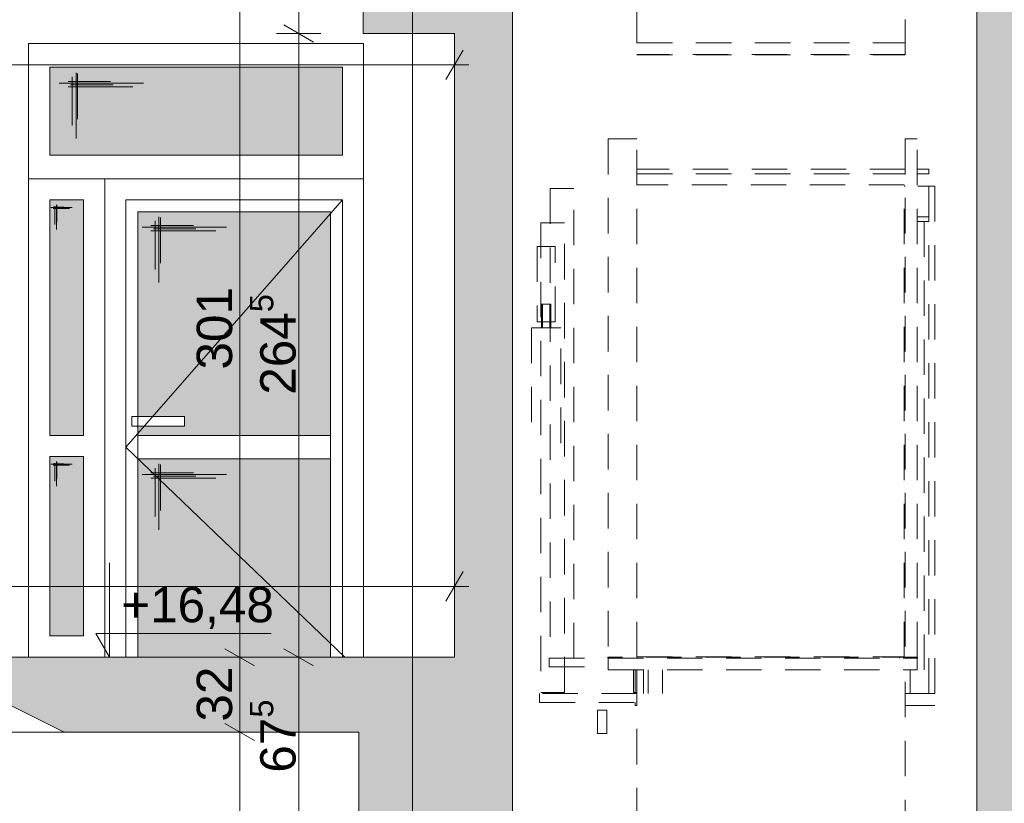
# Paper-space layout 'A-15 INWENTARYZACJA - PRZEKRÓJ' of a CAD drawing. Header units: millimetres. Extents: x 0 to 594, y 0 to 550.
# Tile 19 of 62: x 130 to 171, y 320 to 354. Entities that reach past the tile are written whole.
import ezdxf
from ezdxf.xclip import XClip

# ---------------------------------------------------------------- set-up
doc = ezdxf.new("R2010")
doc.units = ezdxf.units.MM
doc.header["$MEASUREMENT"] = 0
doc.header["$XCLIPFRAME"] = 0
for name, pattern in [('DASHDOTX2', [1000, 500, -250, 0, -250]), ('Przer. długie kreski', [2.5, 1.5, -1]), ('PRZERYWANA', [5.64444, 2.82222, -2.82222]), ('VERDECKT', [381, 254, -127])]:
    doc.linetypes.add(name, pattern=pattern)
for name, color, linetype, lineweight, true_color in [('A_osie_Nr_pióra__16', 7, 'Continuous', 5, 0x0f0f0f), ('A_schody_Nr_pióra__9', 7, 'Continuous', 13, 0xadadad), ('A_stolarka_Nr_pióra__254', 7, 'Continuous', 5, 0xfdfdfd), ('A_stolarka_Nr_pióra__9', 7, 'Continuous', 13, 0xadadad), ('A_winda_Nr_pióra__10', 7, 'Continuous', 13, 0x4b4b4b)]:
    doc.layers.add(name, color=color, linetype=linetype, lineweight=lineweight, true_color=true_color)
doc.layers.add('A_podrys', color=7, linetype='Continuous')
doc.layers.add('A_stolarka', color=7, linetype='Continuous')
for name, color, linetype, lineweight in [('A_schody_Nr_pióra__1', 7, 'Continuous', 20), ('A_strop_Nr_pióra__1', 7, 'Continuous', 20), ('A_wymiary_Nr_pióra__1', 7, 'Continuous', 20), ('A_wymiary_Nr_pióra__2', 8, 'Continuous', 13), ('A_ściany_Nr_pióra__1', 7, 'Continuous', 20)]:
    doc.layers.add(name, color=color, linetype=linetype, lineweight=lineweight)
doc.styles.add('STYL_AUTOMATYCZNY_1', font='arial.ttf')
doc.styles.add('STYL_AUTOMATYCZNY_4', font='arial.ttf')

# ---------------------------------------------------------------- blocks, each defined once
blk = doc.blocks.new('Rysunek_2_2', base_point=(-1563.001, -181.131))
at = {"linetype": 'Continuous', "lineweight": 0, "true_color": 0x000000}
h = blk.add_hatch(color=18, dxfattribs=at)
h.paths.add_polyline_path([(78.971, 521.258), (82.471, 521.258), (82.471, 526.771), (144.471, 526.771), (144.471, 492.058), (128.571, 492.058), (128.571, 487.833), (144.178, 487.833), (144.178, 485.033), (148.171, 485.033), (148.171, 458.833), (128.921, 458.833), (128.921, 459.335), (129.071, 459.335), (129.071, 460.335), (125.881, 460.335), (125.881, 460.838), (126.031, 460.838), (126.031, 461.838), (122.841, 461.838), (122.841, 462.34), (122.991, 462.34), (122.991, 463.34), (119.801, 463.34), (119.801, 463.842), (119.951, 463.842), (119.951, 464.842), (116.761, 464.842), (116.761, 465.345), (116.911, 465.345), (116.911, 466.345), (113.721, 466.345), (113.721, 466.847), (113.871, 466.847), (113.871, 467.847), (110.681, 467.847), (110.681, 468.349), (110.831, 468.349), (110.831, 469.349), (107.641, 469.349), (107.641, 469.851), (107.791, 469.851), (107.791, 470.851), (104.601, 470.851), (104.601, 471.354), (104.751, 471.354), (104.751, 472.354), (101.561, 472.354), (101.561, 472.856), (101.711, 472.856), (101.711, 473.856), (98.521, 473.856), (98.521, 474.358), (98.671, 474.358), (98.671, 475.358), (95.471, 475.358), (82.471, 475.358), (82.471, 472.158), (98.571, 472.158), (131.1, 456.083), (143.951, 456.083), (143.951, 452.033), (147.971, 452.033), (147.971, 425.983), (128.521, 425.983), (128.521, 426.467), (128.671, 426.467), (128.671, 427.467), (125.541, 427.467), (125.541, 427.951), (125.691, 427.951), (125.691, 428.951), (122.561, 428.951), (122.561, 429.435), (122.711, 429.435), (122.711, 430.435), (119.581, 430.435), (119.581, 430.92), (119.731, 430.92), (119.731, 431.92), (116.601, 431.92), (116.601, 432.404), (116.751, 432.404), (116.751, 433.404), (113.621, 433.404), (113.621, 433.888), (113.771, 433.888), (113.771, 434.888), (110.641, 434.888), (110.641, 435.372), (110.791, 435.372), (110.791, 436.372), (107.661, 436.372), (107.661, 436.856), (107.811, 436.856), (107.811, 437.856), (104.681, 437.856), (104.681, 438.34), (104.831, 438.34), (104.831, 439.34), (101.701, 439.34), (101.701, 439.824), (101.851, 439.824), (101.851, 440.824), (98.721, 440.824), (98.721, 441.308), (98.871, 441.308), (98.871, 442.308), (98.321, 442.308), (82.471, 442.308), (82.471, 439.308), (98.4, 439.308), (130.728, 423.208), (144.291, 423.208), (144.291, 419.148), (147.671, 419.148), (147.671, 393.008), (128.121, 393.008), (128.121, 393.522), (128.271, 393.522), (128.271, 394.522), (125.181, 394.522), (125.181, 395.035), (125.331, 395.035), (125.331, 396.035), (122.241, 396.035), (122.241, 396.549), (122.391, 396.549), (122.391, 397.549), (119.301, 397.549), (119.301, 398.063), (119.451, 398.063), (119.451, 399.063), (116.361, 399.063), (116.361, 399.576), (116.511, 399.576), (116.511, 400.576), (113.421, 400.576), (113.421, 401.09), (113.571, 401.09), (113.571, 402.09), (110.481, 402.09), (110.481, 402.604), (110.631, 402.604), (110.631, 403.604), (107.541, 403.604), (107.541, 404.117), (107.691, 404.117), (107.691, 405.117), (104.601, 405.117), (104.601, 405.631), (104.751, 405.631), (104.751, 406.631), (101.661, 406.631), (101.661, 407.145), (101.811, 407.145), (101.811, 408.145), (98.721, 408.145), (98.721, 408.658), (98.871, 408.658), (98.871, 409.658), (95.671, 409.658), (82.471, 409.658), (82.471, 406.408), (98.817, 406.408), (131.205, 389.733), (143.851, 389.733), (143.851, 385.843), (147.471, 385.843), (147.471, 359.733), (128.121, 359.733), (128.121, 360.245), (128.271, 360.245), (128.271, 361.245), (125.091, 361.245), (125.091, 361.756), (125.241, 361.756), (125.241, 362.756), (122.061, 362.756), (122.061, 363.267), (122.211, 363.267), (122.211, 364.267), (119.031, 364.267), (119.031, 364.779), (119.181, 364.779), (119.181, 365.779), (116.001, 365.779), (116.001, 366.29), (116.151, 366.29), (116.151, 367.29), (112.971, 367.29), (112.971, 367.801), (113.121, 367.801), (113.121, 368.801), (109.941, 368.801), (109.941, 369.313), (110.091, 369.313), (110.091, 370.313), (106.911, 370.313), (106.911, 370.824), (107.061, 370.824), (107.061, 371.824), (103.881, 371.824), (103.881, 372.335), (104.031, 372.335), (104.031, 373.335), (100.851, 373.335), (100.851, 373.847), (101.001, 373.847), (101.001, 374.847), (97.821, 374.847), (97.821, 375.358), (97.971, 375.358), (97.971, 376.358), (94.771, 376.358), (82.471, 376.358), (82.471, 373.208), (97.746, 373.208), (130.725, 356.758), (144.201, 356.758), (144.201, 353.088), (148.071, 353.088), (148.071, 326.658), (128.521, 326.658), (128.521, 327.154), (128.671, 327.154), (128.671, 328.154), (125.521, 328.154), (125.521, 328.649), (125.671, 328.649), (125.671, 329.649), (122.521, 329.649), (122.521, 330.145), (122.671, 330.145), (122.671, 331.145), (119.521, 331.145), (119.521, 331.64), (119.671, 331.64), (119.671, 332.64), (116.521, 332.64), (116.521, 333.135), (116.671, 333.135), (116.671, 334.135), (113.521, 334.135), (113.521, 334.631), (113.671, 334.631), (113.671, 335.631), (110.521, 335.631), (110.521, 336.126), (110.671, 336.126), (110.671, 337.126), (107.521, 337.126), (107.521, 337.622), (107.671, 337.622), (107.671, 338.622), (104.521, 338.622), (104.521, 339.117), (104.671, 339.117), (104.671, 340.117), (101.521, 340.117), (101.521, 340.613), (101.671, 340.613), (101.671, 341.613), (98.521, 341.613), (98.521, 342.108), (98.671, 342.108), (98.671, 343.108), (95.471, 343.108), (82.471, 343.108), (82.471, 340.108), (98.177, 340.108), (131.528, 323.483), (144.014, 323.483), (144.014, 319.913), (147.971, 319.913), (147.971, 293.683), (147.771, 293.683), (128.421, 293.683), (128.421, 294.185), (128.571, 294.185), (128.571, 295.185), (125.441, 295.185), (125.441, 295.688), (125.591, 295.688), (125.591, 296.688), (122.461, 296.688), (122.461, 297.19), (122.611, 297.19), (122.611, 298.19), (119.481, 298.19), (119.481, 298.692), (119.631, 298.692), (119.631, 299.692), (116.501, 299.692), (116.501, 300.195), (116.651, 300.195), (116.651, 301.195), (113.521, 301.195), (113.521, 301.697), (113.671, 301.697), (113.671, 302.697), (110.541, 302.697), (110.541, 303.199), (110.691, 303.199), (110.691, 304.199), (107.561, 304.199), (107.561, 304.701), (107.711, 304.701), (107.711, 305.701), (104.581, 305.701), (104.581, 306.204), (104.731, 306.204), (104.731, 307.204), (101.601, 307.204), (101.601, 307.706), (101.751, 307.706), (101.751, 308.706), (98.621, 308.706), (98.621, 309.208), (98.771, 309.208), (98.771, 310.208), (95.571, 310.208), (82.471, 310.208), (82.471, 307.008), (98.657, 307.008), (131.337, 290.533), (143.821, 290.533), (143.821, 286.843), (147.771, 286.843), (147.771, 260.633), (128.171, 260.633), (128.121, 260.633), (128.121, 261.099), (128.271, 261.099), (128.271, 262.099), (125.161, 262.099), (125.161, 262.565), (125.311, 262.565), (125.311, 263.565), (122.201, 263.565), (122.201, 264.031), (122.351, 264.031), (122.351, 265.031), (119.241, 265.031), (119.241, 265.497), (119.391, 265.497), (119.391, 266.497), (116.281, 266.497), (116.281, 266.963), (116.431, 266.963), (116.431, 267.963), (113.321, 267.963), (113.321, 268.429), (113.471, 268.429), (113.471, 269.429), (110.361, 269.429), (110.361, 269.895), (110.511, 269.895), (110.511, 270.895), (107.401, 270.895), (107.401, 271.36), (107.551, 271.36), (107.551, 272.36), (104.441, 272.36), (104.441, 272.826), (104.591, 272.826), (104.591, 273.826), (101.481, 273.826), (101.481, 274.292), (101.631, 274.292), (101.631, 275.292), (98.521, 275.292), (98.521, 275.758), (98.671, 275.758), (98.671, 276.758), (95.471, 276.758), (82.471, 276.758), (82.471, 273.908), (97.936, 273.908), (129.941, 258.058), (144.279, 258.058), (144.279, 254.058), (148.071, 254.058), (148.171, 254.058), (148.171, 227.858), (148.071, 227.858), (128.821, 227.858), (128.821, 228.317), (128.971, 228.317), (128.971, 229.317), (125.791, 229.317), (125.791, 229.776), (125.941, 229.776), (125.941, 230.776), (122.761, 230.776), (122.761, 231.235), (122.911, 231.235), (122.911, 232.235), (119.731, 232.235), (119.731, 232.695), (119.881, 232.695), (119.881, 233.695), (116.701, 233.695), (116.701, 234.154), (116.851, 234.154), (116.851, 235.154), (113.671, 235.154), (113.671, 235.613), (113.821, 235.613), (113.821, 236.613), (110.641, 236.613), (110.641, 237.072), (110.791, 237.072), (110.791, 238.072), (107.611, 238.072), (107.611, 238.531), (107.761, 238.531), (107.761, 239.531), (104.581, 239.531), (104.581, 239.99), (104.731, 239.99), (104.731, 240.99), (101.551, 240.99), (101.551, 241.449), (101.701, 241.449), (101.701, 242.449), (98.521, 242.449), (98.521, 242.908), (98.671, 242.908), (98.671, 243.908), (95.471, 243.908), (82.471, 243.908), (82.471, 257.508), (80.778, 257.508), (80.778, 257.458), (79.778, 257.458), (79.778, 257.508), (78.971, 257.508), (78.971, 128.858), (78.971, 108.706), (172.701, 108.706), (223.521, 108.706), (304.19, 108.706), (545.864, 108.706), (545.864, 212.647), (540.844, 212.647), (540.844, 210.897), (524.894, 210.897), (524.894, 211.43), (525.044, 211.43), (525.044, 212.43), (521.953, 212.43), (521.953, 212.963), (522.103, 212.963), (522.103, 213.963), (519.012, 213.963), (519.012, 214.496), (519.162, 214.496), (519.162, 215.496), (516.071, 215.496), (516.071, 216.029), (516.221, 216.029), (516.221, 217.029), (513.13, 217.029), (513.13, 217.562), (513.28, 217.562), (513.28, 218.562), (510.189, 218.562), (510.189, 219.095), (510.339, 219.095), (510.339, 220.095), (507.248, 220.095), (507.248, 220.628), (507.398, 220.628), (507.398, 221.628), (504.307, 221.628), (504.307, 222.161), (504.457, 222.161), (504.457, 223.161), (501.366, 223.161), (501.366, 223.694), (501.516, 223.694), (501.516, 224.694), (498.425, 224.694), (498.425, 225.226), (498.575, 225.226), (498.575, 226.226), (495.849, 226.226), (495.484, 226.226), (495.484, 226.759), (495.634, 226.759), (495.634, 227.759), (495.554, 227.759), (477.104, 227.759), (477.104, 254.109), (479.494, 254.109), (479.494, 257.939), (494.161, 257.939), (524.302, 242.503), (527.184, 241.027), (540.844, 241.027), (540.844, 243.977), (524.714, 243.977), (524.714, 244.505), (524.864, 244.505), (524.864, 245.505), (521.731, 245.505), (521.731, 246.033), (521.881, 246.033), (521.881, 247.033), (518.748, 247.033), (518.748, 247.56), (518.898, 247.56), (518.898, 248.56), (515.765, 248.56), (515.765, 249.088), (515.915, 249.088), (515.915, 250.088), (512.782, 250.088), (512.782, 250.616), (512.932, 250.616), (512.932, 251.616), (509.799, 251.616), (509.799, 252.144), (509.949, 252.144), (509.949, 253.144), (506.816, 253.144), (506.816, 253.671), (506.966, 253.671), (506.966, 254.671), (503.833, 254.671), (503.833, 255.199), (503.983, 255.199), (503.983, 256.199), (500.85, 256.199), (500.85, 256.727), (501, 256.727), (501, 257.727), (497.867, 257.727), (497.867, 258.255), (498.017, 258.255), (498.017, 259.255), (495.067, 259.255), (494.884, 259.255), (494.884, 259.782), (495.034, 259.782), (495.034, 260.782), (494.924, 260.782), (494.774, 260.782), (491.904, 260.782), (476.524, 260.782), (476.494, 260.782), (476.494, 287.012), (478.924, 287.012), (478.924, 290.882), (494.18, 290.882), (524.493, 275.514), (528.116, 273.677), (540.844, 273.677), (540.844, 276.987), (527.733, 276.987), (524.904, 276.987), (524.904, 277.513), (525.054, 277.513), (525.054, 278.513), (521.894, 278.513), (521.894, 279.039), (522.044, 279.039), (522.044, 280.039), (518.884, 280.039), (518.884, 280.565), (519.034, 280.565), (519.034, 281.565), (515.874, 281.565), (515.874, 282.091), (516.024, 282.091), (516.024, 283.091), (512.864, 283.091), (512.864, 283.617), (513.014, 283.617), (513.014, 284.617), (509.854, 284.617), (509.854, 285.143), (510.004, 285.143), (510.004, 286.143), (506.844, 286.143), (506.844, 286.669), (506.994, 286.669), (506.994, 287.669), (503.834, 287.669), (503.834, 288.195), (503.984, 288.195), (503.984, 289.195), (500.824, 289.195), (500.824, 289.721), (500.974, 289.721), (500.974, 290.721), (497.814, 290.721), (497.814, 291.247), (497.964, 291.247), (497.964, 292.247), (494.804, 292.247), (494.804, 292.271), (494.804, 292.773), (494.954, 292.773), (494.954, 293.773), (494.924, 293.773), (494.454, 293.773), (476.824, 293.773), (476.824, 319.773), (478.994, 319.773), (478.994, 323.723), (495.855, 323.723), (524.618, 308.913), (528.086, 307.127), (540.844, 307.127), (540.844, 310.427), (524.954, 310.427), (524.954, 310.959), (525.104, 310.959), (525.104, 311.959), (521.98, 311.959), (521.98, 312.49), (522.13, 312.49), (522.13, 313.49), (519.006, 313.49), (519.006, 314.021), (519.156, 314.021), (519.156, 315.021), (516.032, 315.021), (516.032, 315.553), (516.182, 315.553), (516.182, 316.553), (513.058, 316.553), (513.058, 317.084), (513.208, 317.084), (513.208, 318.084), (510.084, 318.084), (510.084, 318.615), (510.234, 318.615), (510.234, 319.615), (507.11, 319.615), (507.11, 320.147), (507.26, 320.147), (507.26, 321.147), (504.136, 321.147), (504.136, 321.678), (504.286, 321.678), (504.286, 322.678), (501.162, 322.678), (501.162, 323.21), (501.312, 323.21), (501.312, 324.21), (498.188, 324.21), (498.188, 324.741), (498.338, 324.741), (498.338, 325.741), (495.214, 325.741), (495.214, 325.759), (495.214, 326.272), (495.364, 326.272), (495.364, 327.272), (494.884, 327.272), (492.234, 327.272), (476.744, 327.272), (476.744, 353.502), (479.104, 353.502), (479.104, 357.272), (494.171, 357.272), (524.472, 342.222), (527.824, 340.557), (540.844, 340.557), (540.844, 343.717), (524.834, 343.717), (524.834, 344.21), (524.984, 344.21), (524.984, 345.21), (521.828, 345.21), (521.828, 345.703), (521.978, 345.703), (521.978, 346.703), (518.822, 346.703), (518.822, 347.196), (518.972, 347.196), (518.972, 348.196), (515.816, 348.196), (515.816, 348.689), (515.966, 348.689), (515.966, 349.689), (512.81, 349.689), (512.81, 350.182), (512.96, 350.182), (512.96, 351.182), (509.804, 351.182), (509.804, 351.676), (509.954, 351.676), (509.954, 352.676), (506.798, 352.676), (506.798, 353.169), (506.948, 353.169), (506.948, 354.169), (503.792, 354.169), (503.792, 354.662), (503.942, 354.662), (503.942, 355.662), (503.693, 355.662), (500.786, 355.662), (500.786, 356.155), (500.936, 356.155), (500.936, 357.155), (500.69, 357.155), (497.78, 357.155), (497.78, 357.648), (497.93, 357.648), (497.93, 358.648), (497.687, 358.648), (495.09, 358.648), (494.774, 358.648), (494.774, 359.141), (494.924, 359.141), (494.924, 360.141), (476.674, 360.141), (476.674, 386.401), (478.894, 386.401), (478.894, 389.901), (495.646, 389.901), (524.664, 375.537), (528.34, 373.717), (540.844, 373.717), (540.844, 377.057), (524.974, 377.057), (524.974, 377.542), (525.124, 377.542), (525.124, 378.542), (521.974, 378.542), (521.974, 379.027), (522.124, 379.027), (522.124, 380.027), (518.974, 380.027), (518.974, 380.512), (519.124, 380.512), (519.124, 381.512), (515.974, 381.512), (515.974, 381.997), (516.124, 381.997), (516.124, 382.997), (512.974, 382.997), (512.974, 383.482), (513.124, 383.482), (513.124, 384.482), (509.974, 384.482), (509.974, 384.967), (510.124, 384.967), (510.124, 385.967), (506.974, 385.967), (506.974, 386.452), (507.124, 386.452), (507.124, 387.452), (503.974, 387.452), (503.974, 387.937), (504.124, 387.937), (504.124, 388.937), (500.974, 388.937), (500.974, 389.422), (501.124, 389.422), (501.124, 390.422), (497.974, 390.422), (497.974, 390.907), (498.124, 390.907), (498.124, 391.907), (494.974, 391.907), (494.974, 392.392), (495.124, 392.392), (495.124, 393.392), (476.594, 393.392), (476.594, 419.552), (478.984, 419.552), (478.984, 423.322), (494.208, 423.322), (524.534, 408.57), (528.158, 406.807), (540.844, 406.807), (540.844, 410.087), (524.844, 410.087), (524.844, 410.563), (524.994, 410.563), (524.994, 411.563), (521.81, 411.563), (521.81, 412.039), (521.96, 412.039), (521.96, 413.039), (518.776, 413.039), (518.776, 413.515), (518.926, 413.515), (518.926, 414.515), (515.742, 414.515), (515.742, 414.991), (515.892, 414.991), (515.892, 415.991), (512.708, 415.991), (512.708, 416.467), (512.858, 416.467), (512.858, 417.467), (509.674, 417.467), (509.674, 417.943), (509.824, 417.943), (509.824, 418.943), (506.64, 418.943), (506.64, 419.419), (506.79, 419.419), (506.79, 420.419), (503.606, 420.419), (503.606, 420.895), (503.756, 420.895), (503.756, 421.895), (500.572, 421.895), (500.572, 422.37), (500.722, 422.37), (500.722, 423.37), (497.538, 423.37), (497.538, 423.846), (497.688, 423.846), (497.688, 424.846), (494.504, 424.846), (494.504, 425.322), (494.654, 425.322), (494.654, 426.322), (476.524, 426.322), (476.524, 452.452), (478.296, 452.452), (478.296, 456.352), (494.145, 456.352), (527.939, 439.877), (540.844, 439.877), (540.844, 442.957), (525.044, 442.957), (525.044, 443.423), (525.194, 443.423), (525.194, 444.423), (522.038, 444.423), (522.038, 444.888), (522.188, 444.888), (522.188, 445.888), (519.032, 445.888), (519.032, 446.354), (519.182, 446.354), (519.182, 447.354), (516.026, 447.354), (516.026, 447.819), (516.176, 447.819), (516.176, 448.819), (513.02, 448.819), (513.02, 449.285), (513.17, 449.285), (513.17, 450.285), (510.014, 450.285), (510.014, 450.75), (510.164, 450.75), (510.164, 451.75), (507.008, 451.75), (507.008, 452.215), (507.158, 452.215), (507.158, 453.215), (504.002, 453.215), (504.002, 453.681), (504.152, 453.681), (504.152, 454.681), (500.996, 454.681), (500.996, 455.146), (501.146, 455.146), (501.146, 456.146), (497.99, 456.146), (497.99, 456.612), (498.14, 456.612), (498.14, 457.612), (494.984, 457.612), (494.984, 458.077), (495.134, 458.077), (495.134, 459.077), (476.554, 459.077), (476.554, 485.297), (478.654, 485.297), (478.654, 488.687), (540.844, 488.687), (540.844, 485.317), (545.864, 485.317), (545.864, 508.739), (540.844, 508.739), (540.844, 506.896), (346.273, 506.896), (346.273, 532.459), (344.115, 532.459), (344.115, 530.095), (82.471, 530.095), (82.471, 532.459), (78.971, 532.459)])
h.paths.add_polyline_path([(95.471, 211.358), (82.471, 211.358), (82.471, 241.358), (97.329, 241.358), (131.386, 224.958), (144.133, 224.958), (144.133, 221.358), (148.071, 221.358), (148.071, 194.858), (128.521, 194.858), (128.521, 195.358), (128.671, 195.358), (128.671, 196.358), (125.521, 196.358), (125.521, 196.858), (125.671, 196.858), (125.671, 197.858), (122.521, 197.858), (122.521, 198.358), (122.671, 198.358), (122.671, 199.358), (119.521, 199.358), (119.521, 199.858), (119.671, 199.858), (119.671, 200.858), (116.521, 200.858), (116.521, 201.358), (116.671, 201.358), (116.671, 202.358), (113.521, 202.358), (113.521, 202.858), (113.671, 202.858), (113.671, 203.858), (110.521, 203.858), (110.521, 204.358), (110.671, 204.358), (110.671, 205.358), (107.521, 205.358), (107.521, 205.858), (107.671, 205.858), (107.671, 206.858), (104.521, 206.858), (104.521, 207.358), (104.671, 207.358), (104.671, 208.358), (101.521, 208.358), (101.521, 208.858), (101.671, 208.858), (101.671, 209.858), (98.521, 209.858), (98.521, 210.358), (98.671, 210.358), (98.671, 211.358)], flags=0)
h.paths.add_polyline_path([(82.471, 145.158), (82.471, 175.258), (98.262, 175.258), (131.328, 158.558), (144.571, 158.558), (144.571, 155.088), (147.971, 155.088), (147.971, 128.858), (126.421, 128.858), (126.421, 129.488), (126.571, 129.488), (126.571, 130.488), (123.477, 130.488), (123.477, 131.118), (123.627, 131.118), (123.627, 132.118), (120.532, 132.118), (120.532, 132.748), (120.682, 132.748), (120.682, 133.748), (117.588, 133.748), (117.588, 134.378), (117.738, 134.378), (117.738, 135.378), (114.643, 135.378), (114.643, 136.008), (114.793, 136.008), (114.793, 137.008), (111.699, 137.008), (111.699, 137.638), (111.849, 137.638), (111.849, 138.638), (108.754, 138.638), (108.754, 139.268), (108.904, 139.268), (108.904, 140.268), (105.81, 140.268), (105.81, 140.898), (105.96, 140.898), (105.96, 141.898), (102.865, 141.898), (102.865, 142.528), (103.015, 142.528), (103.015, 143.528), (99.921, 143.528), (99.921, 144.158), (100.071, 144.158), (100.071, 145.158), (96.871, 145.158)], flags=0)
h.paths.add_polyline_path([(98.571, 178.358), (82.471, 178.358), (82.471, 208.858), (97.167, 208.858), (130.967, 191.958), (144.129, 191.958), (144.129, 188.388), (147.871, 188.388), (147.871, 161.858), (131.471, 161.858), (128.271, 161.858), (128.121, 161.858), (128.121, 162.358), (128.271, 162.358), (128.271, 163.358), (125.151, 163.358), (125.151, 163.858), (125.301, 163.858), (125.301, 164.858), (122.181, 164.858), (122.181, 165.358), (122.331, 165.358), (122.331, 166.358), (119.211, 166.358), (119.211, 166.858), (119.361, 166.858), (119.361, 167.858), (116.241, 167.858), (116.241, 168.358), (116.391, 168.358), (116.391, 169.358), (113.271, 169.358), (113.271, 169.858), (113.421, 169.858), (113.421, 170.858), (110.301, 170.858), (110.301, 171.358), (110.451, 171.358), (110.451, 172.358), (107.331, 172.358), (107.331, 172.858), (107.481, 172.858), (107.481, 173.858), (104.361, 173.858), (104.361, 174.358), (104.511, 174.358), (104.511, 175.358), (101.391, 175.358), (101.391, 175.858), (101.541, 175.858), (101.541, 176.858), (98.421, 176.858), (98.421, 177.358), (98.571, 177.358)], flags=0)
h.paths.add_polyline_path([(150.524, 494.366), (170.201, 494.366), (170.201, 116.835), (150.524, 116.835)], flags=0)
h.paths.add_polyline_path([(172.701, 496.906), (150.524, 496.906), (150.524, 507.797), (150.524, 526.771), (195.183, 526.771), (195.183, 496.906)], flags=0)
h.paths.add_polyline_path([(172.701, 224.871), (222.021, 224.871), (222.021, 215.858), (223.521, 215.858), (223.521, 227.858), (172.701, 227.858), (172.701, 257.637), (222.021, 257.637), (222.021, 248.858), (223.521, 248.858), (223.521, 260.633), (172.701, 260.633), (172.701, 290.657), (222.021, 290.657), (222.021, 281.633), (223.521, 281.633), (223.521, 293.683), (172.701, 293.683), (172.701, 323.677), (222.021, 323.677), (222.021, 314.683), (223.521, 314.683), (223.521, 326.858), (172.701, 326.858), (172.701, 356.697), (222.021, 356.697), (222.021, 347.858), (223.521, 347.858), (223.521, 359.933), (172.701, 359.933), (172.701, 389.633), (222.021, 389.633), (222.021, 380.933), (223.521, 380.933), (223.521, 393.158), (172.701, 393.158), (172.701, 422.653), (222.021, 422.653), (222.021, 414.158), (223.521, 414.158), (223.521, 426.133), (172.701, 426.133), (172.701, 455.673), (222.021, 455.673), (222.021, 447.133), (223.521, 447.133), (223.521, 458.833), (172.701, 458.833), (172.701, 488.693), (222.021, 488.693), (222.021, 479.833), (223.521, 479.833), (223.521, 494.535), (251.6, 494.535), (251.6, 116.835), (223.521, 116.835), (223.521, 128.858), (172.701, 128.858), (172.701, 158.494), (222.021, 158.494), (222.021, 149.858), (223.521, 149.858), (223.521, 161.858), (172.701, 161.858), (172.701, 191.682), (222.021, 191.682), (222.021, 182.858), (223.521, 182.858), (223.521, 194.858), (172.701, 194.858)], flags=0)
h.paths.add_polyline_path([(196.183, 496.906), (196.183, 526.771), (211.83, 526.771), (211.83, 522.206), (215.555, 522.206), (215.555, 526.771), (277.7, 526.771), (277.7, 522.206), (281.341, 522.206), (281.341, 526.771), (330.073, 526.771), (343.402, 526.771), (343.402, 520.253), (344.306, 520.253), (344.306, 491.91), (330.073, 491.91), (308.338, 491.91), (308.338, 496.906), (302.69, 496.906), (223.521, 496.906), (222.021, 496.906)], flags=0)
h.paths.add_polyline_path([(252.986, 194.858), (252.986, 221.358), (256.744, 221.358), (256.744, 224.268), (276.249, 224.268), (276.249, 221.358), (280.601, 221.358), (280.601, 215.858), (282.33, 215.858), (282.33, 227.858), (253.1, 227.858), (253.1, 254.133), (255.965, 254.133), (255.965, 257.043), (276.56, 257.043), (276.56, 254.133), (280.531, 254.133), (280.531, 248.858), (282.33, 248.858), (282.33, 260.633), (253.1, 260.633), (253.1, 286.843), (255.62, 286.843), (255.62, 290.033), (276.43, 290.033), (276.43, 286.843), (280.911, 286.843), (280.911, 281.633), (282.33, 281.633), (282.33, 293.683), (253.1, 293.683), (253.1, 319.913), (255.56, 319.913), (255.56, 323.193), (276.41, 323.193), (276.41, 319.913), (280.781, 319.913), (280.781, 314.683), (282.33, 314.683), (282.33, 326.858), (253.1, 326.858), (253.1, 353.088), (255.85, 353.088), (255.85, 356.348), (276.87, 356.348), (276.87, 353.088), (280.771, 353.088), (280.771, 347.858), (282.33, 347.858), (282.33, 359.933), (253.1, 359.933), (253.1, 385.843), (255.8, 385.843), (255.8, 389.443), (276.57, 389.443), (276.57, 385.843), (280.771, 385.843), (280.771, 380.933), (282.33, 380.933), (282.33, 393.158), (253.1, 393.158), (253.1, 419.148), (255.377, 419.148), (255.377, 423.278), (277.092, 423.278), (277.092, 419.148), (280.851, 419.148), (280.851, 414.158), (282.33, 414.158), (282.33, 426.133), (253.1, 426.133), (253.1, 451.983), (255.98, 451.983), (255.98, 456.083), (276.881, 456.083), (276.86, 451.983), (280.851, 451.983), (280.851, 447.133), (282.33, 447.133), (282.33, 458.833), (253.1, 458.833), (253.1, 485.003), (255.966, 485.003), (255.966, 488.143), (276.82, 488.143), (276.82, 485.003), (280.951, 485.003), (280.951, 479.833), (282.33, 479.833), (282.33, 494.535), (302.69, 494.535), (302.69, 116.835), (282.33, 116.835), (282.33, 128.858), (253.1, 128.858), (253.1, 155.358), (255.659, 155.358), (255.659, 158.458), (277.1, 158.458), (277.1, 155.358), (280.751, 155.358), (280.751, 149.858), (282.33, 149.858), (282.33, 161.858), (253.1, 161.858), (253.1, 188.358), (255.71, 188.358), (255.71, 191.268), (276.58, 191.268), (276.58, 188.358), (280.69, 188.358), (280.69, 182.858), (282.33, 182.858), (282.33, 194.858)], flags=0)
h.paths.add_polyline_path([(304.19, 158.737), (455.374, 158.737), (455.374, 128.858), (304.19, 128.858)], flags=0)
h.paths.add_polyline_path([(304.19, 323.831), (474.634, 323.831), (474.634, 293.683), (304.19, 293.683)], flags=0)
h.paths.add_polyline_path([(304.19, 224.831), (474.634, 224.831), (474.634, 194.858), (304.19, 194.858)], flags=0)
h.paths.add_polyline_path([(304.19, 458.833), (304.19, 488.842), (474.634, 488.842), (474.634, 458.833)], flags=0)
h.paths.add_polyline_path([(304.19, 290.656), (474.634, 290.656), (474.634, 260.633), (304.19, 260.633)], flags=0)
h.paths.add_polyline_path([(474.634, 393.158), (304.19, 393.158), (304.19, 423.106), (474.634, 423.106)], flags=0)
h.paths.add_polyline_path([(304.19, 356.906), (474.634, 356.906), (474.634, 326.858), (304.19, 326.858)], flags=0)
h.paths.add_polyline_path([(304.19, 161.658), (304.19, 191.831), (474.634, 191.831), (474.634, 161.658), (455.374, 161.658)], flags=0)
h.paths.add_polyline_path([(304.19, 227.858), (304.19, 257.606), (474.634, 257.606), (474.634, 227.858)], flags=0)
h.paths.add_polyline_path([(304.19, 426.133), (304.19, 455.806), (474.634, 455.806), (474.634, 426.133)], flags=0)
h.paths.add_polyline_path([(304.19, 359.933), (304.19, 390.131), (474.634, 390.131), (474.634, 360.141), (474.634, 359.933)], flags=0)
h.paths.add_polyline_path([(349.328, 491.91), (349.328, 503.872), (540.844, 503.872), (540.844, 491.91), (474.634, 491.91)], flags=0)
h.paths.add_polyline_path([(540.844, 129.007), (456.874, 129.007), (456.874, 158.737), (474.634, 158.737), (474.634, 155.257), (479.284, 155.257), (479.284, 158.737), (495.613, 158.737), (516.724, 148.936), (518.578, 148.076), (518.578, 147.553), (540.844, 147.553)], flags=0)
h.paths.add_polyline_path([(477.024, 188.328), (479.355, 188.328), (479.355, 192.081), (494.25, 192.081), (524.526, 177.003), (528.16, 175.193), (540.844, 175.193), (540.844, 150.553), (519.727, 150.553), (516.954, 150.553), (516.954, 151.941), (513.964, 151.941), (513.964, 153.329), (510.974, 153.329), (510.974, 154.717), (507.984, 154.717), (507.984, 156.106), (504.994, 156.106), (504.994, 157.494), (502.004, 157.494), (502.004, 158.882), (499.014, 158.882), (499.014, 160.27), (496.024, 160.27), (496.024, 161.658), (494.834, 161.658), (477.024, 161.658)], flags=0)
h.paths.add_polyline_path([(477.104, 220.828), (479.254, 220.828), (479.254, 224.558), (495.439, 224.558), (524.46, 209.432), (525.678, 208.797), (526.72, 208.797), (540.844, 208.797), (540.844, 178.537), (527.761, 178.537), (525.004, 178.537), (525.004, 179.014), (525.154, 179.014), (525.154, 180.014), (522.017, 180.014), (522.017, 180.49), (522.167, 180.49), (522.167, 181.49), (519.03, 181.49), (519.03, 181.967), (519.18, 181.967), (519.18, 182.967), (516.043, 182.967), (516.043, 183.443), (516.193, 183.443), (516.193, 184.443), (513.056, 184.443), (513.056, 184.919), (513.206, 184.919), (513.206, 185.919), (510.069, 185.919), (510.069, 186.396), (510.219, 186.396), (510.219, 187.396), (507.082, 187.396), (507.082, 187.872), (507.232, 187.872), (507.232, 188.872), (504.095, 188.872), (504.095, 189.349), (504.245, 189.349), (504.245, 190.349), (501.108, 190.349), (501.108, 190.825), (501.258, 190.825), (501.258, 191.825), (498.121, 191.825), (498.121, 192.302), (498.271, 192.302), (498.271, 193.302), (495.271, 193.302), (495.134, 193.302), (495.134, 193.778), (495.284, 193.778), (495.284, 194.778), (494.874, 194.778), (477.104, 194.778)], flags=0)
at = {"layer": 'A_stolarka', "linetype": 'Continuous', "lineweight": 0, "true_color": 0x2d2d2d}
for points in [[(130.928, 351.658), (130.928, 347.936), (143.321, 347.936), (143.321, 351.658)], [(132.352, 336.058), (132.352, 346.036), (130.928, 346.036), (130.928, 336.058)], [(134.652, 336.453), (134.652, 336.058), (142.821, 336.058), (142.821, 345.536), (134.652, 345.536), (134.652, 336.863), (136.632, 336.863), (136.632, 336.453)], [(130.928, 327.558), (132.352, 327.558), (132.352, 335.158), (130.928, 335.158)], [(134.652, 335.058), (134.652, 326.658), (142.821, 326.658), (142.821, 335.058)]]:
    blk.add_hatch(color=250, dxfattribs=at).paths.add_polyline_path(points)
at = {"layer": 'A_osie_Nr_pióra__16', "color": 250, "linetype": 'DASHDOTX2', "lineweight": 5, "true_color": 0x0f0f0f}
blk.add_line((146.296, 501.211), (146.296, 142.962), dxfattribs=at)
at = {"layer": 'A_schody_Nr_pióra__1', "color": 7, "linetype": 'Continuous', "lineweight": 20}
blk.add_line((98.177, 340.108), (131.528, 323.483), dxfattribs=at)
at = {"layer": 'A_schody_Nr_pióra__9', "color": 253, "linetype": 'PRZERYWANA', "lineweight": 13, "true_color": 0xadadad}
blk.add_line((128.271, 326.658), (131.471, 326.658), dxfattribs=at)
at = {"layer": 'A_schody_Nr_pióra__9', "color": 253, "linetype": 'Continuous', "lineweight": 13, "true_color": 0xadadad}
blk.add_line((128.407, 323.483), (131.528, 323.483), dxfattribs=at)
blk.add_point((131.528, 323.483), dxfattribs=at)
at = {"layer": 'A_stolarka_Nr_pióra__254', "color": 7, "linetype": 'Continuous', "lineweight": 5, "true_color": 0xfdfdfd}
for p, q in [((131.878, 351.252), (131.878, 349.195)), ((132.039, 351.427), (132.039, 348.639)), ((132.105, 351.397), (132.105, 349.452)), ((131.323, 350.985), (134.898, 350.985)), ((131.7, 351.051), (133.5, 351.051)), ((131.808, 350.908), (133.608, 350.908)), ((131.7, 350.824), (134.444, 350.824)), ((131.204, 345.83), (131.204, 344.784)), ((130.973, 345.715), (131.867, 345.715)), ((131.068, 345.732), (131.518, 345.732)), ((131.068, 345.675), (131.754, 345.675)), ((131.095, 345.696), (131.545, 345.696)), ((131.144, 345.764), (131.144, 344.993)), ((131.229, 345.818), (131.229, 345.089)), ((135.388, 345.15), (135.388, 343.092)), ((135.548, 345.324), (135.548, 342.537)), ((135.614, 345.295), (135.614, 343.35)), ((134.832, 344.882), (138.407, 344.882)), ((135.21, 344.948), (137.01, 344.948)), ((135.21, 344.722), (137.954, 344.722)), ((135.317, 344.805), (137.117, 344.805)), ((130.973, 334.837), (131.867, 334.837)), ((131.068, 334.854), (131.518, 334.854)), ((131.068, 334.797), (131.754, 334.797)), ((131.095, 334.818), (131.545, 334.818)), ((131.144, 334.886), (131.144, 334.115)), ((131.204, 334.952), (131.204, 333.906)), ((131.229, 334.941), (131.229, 334.211)), ((135.388, 334.672), (135.388, 332.614)), ((135.548, 334.846), (135.548, 332.059)), ((135.614, 334.817), (135.614, 332.872)), ((134.832, 334.404), (138.407, 334.404)), ((135.21, 334.47), (137.01, 334.47)), ((135.21, 334.244), (137.954, 334.244)), ((135.317, 334.327), (137.117, 334.327))]:
    blk.add_line(p, q, dxfattribs=at)
at = {"layer": 'A_stolarka_Nr_pióra__9', "color": 253, "linetype": 'Continuous', "lineweight": 13, "true_color": 0xadadad}
for p, q in [((130.028, 352.658), (130.028, 326.658)), ((144.221, 352.658), (130.028, 352.658)), ((144.221, 352.658), (144.221, 326.658)), ((143.321, 351.658), (130.928, 351.658)), ((130.928, 351.658), (130.928, 347.936)), ((143.321, 351.658), (143.321, 347.936)), ((143.321, 347.936), (130.928, 347.936)), ((144.221, 346.936), (130.028, 346.936)), ((133.252, 346.936), (133.252, 326.658)), ((132.352, 346.036), (130.928, 346.036)), ((130.928, 346.036), (130.928, 336.058)), ((132.352, 346.036), (132.352, 336.058)), ((143.321, 346.036), (134.152, 346.036)), ((134.152, 346.036), (134.152, 326.658)), ((143.321, 346.036), (143.321, 326.658)), ((134.652, 345.536), (134.652, 326.658)), ((142.821, 345.536), (134.652, 345.536)), ((142.821, 345.536), (142.821, 326.658)), ((134.406, 336.453), (134.406, 336.863)), ((134.406, 336.863), (136.632, 336.863)), ((136.632, 336.863), (136.632, 336.453)), ((136.632, 336.453), (134.406, 336.453)), ((130.928, 336.058), (132.352, 336.058)), ((134.652, 336.058), (142.821, 336.058)), ((130.928, 335.158), (132.352, 335.158)), ((130.928, 335.158), (130.928, 327.558)), ((132.352, 335.158), (132.352, 327.558)), ((134.652, 335.058), (142.821, 335.058)), ((130.928, 327.558), (132.352, 327.558)), ((144.221, 326.658), (130.028, 326.658))]:
    blk.add_line(p, q, dxfattribs=at)
at = {"layer": 'A_stolarka_Nr_pióra__9', "color": 253, "linetype": 'VERDECKT', "lineweight": 13, "true_color": 0xadadad}
for p, q in [((143.321, 346.036), (134.152, 335.558)), ((134.152, 335.558), (143.421, 326.658))]:
    blk.add_line(p, q, dxfattribs=at)
at = {"layer": 'A_strop_Nr_pióra__1', "color": 7, "linetype": 'Continuous', "lineweight": 20}
for p, q in [((144.201, 356.758), (144.201, 353.088)), ((144.201, 353.088), (148.071, 353.088)), ((128.521, 326.658), (130.028, 326.658)), ((144.221, 326.658), (148.071, 326.658)), ((131.528, 323.483), (144.014, 323.483)), ((144.014, 323.483), (144.014, 319.913))]:
    blk.add_line(p, q, dxfattribs=at)
at = {"layer": 'A_winda_Nr_pióra__10', "color": 251, "linetype": 'Przer. długie kreski', "lineweight": 13, "true_color": 0x4b4b4b}
for p, q in [((155.801, 359.193), (155.801, 352.185)), ((167.172, 352.185), (167.172, 359.193)), ((155.801, 352.693), (167.172, 352.693)), ((167.172, 352.201), (155.801, 352.201)), ((155.801, 352.185), (167.172, 352.185)), ((154.58, 348.618), (154.58, 326.658)), ((155.801, 348.618), (154.58, 348.618)), ((155.801, 326.658), (155.801, 348.618)), ((167.172, 348.618), (167.172, 326.658)), ((167.672, 348.618), (167.172, 348.618)), ((167.672, 326.658), (167.672, 348.618)), ((167.172, 347.338), (155.801, 347.338)), ((155.801, 347.138), (167.172, 347.138)), ((168.172, 347.338), (167.702, 347.338)), ((167.702, 347.138), (168.172, 347.138)), ((168.172, 347.138), (168.172, 347.338)), ((167.121, 346.668), (155.801, 346.668)), ((167.121, 326.658), (167.121, 346.668)), ((153.13, 346.518), (152.13, 346.518)), ((152.13, 346.518), (152.13, 326.618)), ((153.13, 326.618), (153.13, 346.518)), ((167.121, 346.618), (167.172, 346.618)), ((167.702, 346.618), (168.422, 346.618)), ((168.172, 325.118), (168.172, 346.618)), ((168.422, 346.618), (168.422, 324.618)), ((152.73, 345.068), (151.73, 345.068)), ((151.73, 345.068), (151.73, 325.168)), ((152.73, 325.168), (152.73, 345.068)), ((167.172, 345.318), (167.121, 345.318)), ((167.121, 345.118), (167.172, 345.118)), ((168.172, 345.318), (167.702, 345.318)), ((167.702, 345.118), (168.172, 345.118)), ((167.972, 345.118), (167.972, 325.118)), ((151.58, 344.068), (151.58, 340.868)), ((152.33, 344.068), (151.58, 344.068)), ((152.33, 340.868), (152.33, 344.068)), ((152.155, 341.618), (151.755, 341.618)), ((151.755, 341.618), (151.755, 340.618)), ((151.805, 341.618), (151.805, 340.618)), ((152.105, 341.618), (152.105, 340.618)), ((152.155, 340.618), (152.155, 341.618)), ((151.58, 340.868), (152.33, 340.868)), ((152.58, 340.618), (151.33, 340.618)), ((151.33, 340.618), (151.33, 335.733)), ((152.58, 335.733), (152.58, 340.618)), ((167.687, 326.658), (154.565, 326.658)), ((154.565, 326.658), (154.565, 326.618)), ((155.801, 326.668), (167.121, 326.668)), ((155.815, 326.618), (155.815, 326.658)), ((161.997, 326.668), (161.997, 326.658)), ((166.937, 326.618), (166.937, 326.658)), ((167.687, 326.618), (167.687, 326.658)), ((152.08, 326.618), (167.687, 326.618)), ((152.08, 326.618), (152.08, 326.248)), ((152.08, 326.248), (154.58, 326.248)), ((154.58, 326.618), (154.58, 326.118)), ((167.672, 326.118), (167.672, 326.618)), ((154.58, 326.118), (167.672, 326.118)), ((155.651, 326.118), (155.651, 325.168)), ((155.73, 325.118), (155.73, 326.118)), ((155.801, 326.118), (155.801, 319.11)), ((156.08, 326.118), (156.08, 325.118)), ((156.28, 325.118), (156.28, 326.118)), ((156.88, 326.118), (156.88, 325.118)), ((167.172, 319.11), (167.172, 326.118)), ((167.372, 325.118), (167.372, 326.118)), ((155.801, 325.118), (151.68, 325.118)), ((151.68, 325.118), (151.68, 324.738)), ((151.73, 325.168), (152.73, 325.168)), ((155.651, 325.168), (155.801, 325.168)), ((168.422, 325.118), (167.172, 325.118)), ((151.68, 324.738), (155.801, 324.738)), ((155.73, 324.738), (155.73, 324.618)), ((155.73, 324.618), (155.801, 324.618)), ((167.172, 324.618), (168.422, 324.618)), ((154.53, 324.418), (154.13, 324.418)), ((154.13, 324.418), (154.13, 323.418)), ((154.53, 323.418), (154.53, 324.418)), ((154.13, 323.418), (154.53, 323.418))]:
    blk.add_line(p, q, dxfattribs=at)
at = {"layer": 'A_wymiary_Nr_pióra__1', "color": 7, "linetype": 'Continuous', "lineweight": 20}
for p, q in [((140.846, 353.449), (142.096, 352.727)), ((147.71, 351.133), (148.432, 352.383)), ((133.451, 326.658), (133.451, 330.658)), ((147.71, 329.033), (148.432, 330.283)), ((133.451, 326.658), (132.871, 327.658)), ((132.871, 327.658), (133.451, 327.658)), ((133.451, 327.658), (140.3, 327.658)), ((138.346, 327.019), (139.596, 326.297)), ((140.846, 327.019), (142.096, 326.297)), ((138.346, 323.844), (139.596, 323.122))]:
    blk.add_line(p, q, dxfattribs=at)
at = {"layer": 'A_wymiary_Nr_pióra__2', "color": 8, "linetype": 'Continuous', "lineweight": 13}
for p, q in [((141.471, 353.088), (141.471, 359.733)), ((138.971, 326.658), (138.971, 356.758)), ((142.409, 353.088), (140.534, 353.088)), ((141.471, 326.658), (141.471, 353.088)), ((148.071, 350.821), (148.071, 352.696)), ((82.471, 351.758), (148.071, 351.758)), ((148.071, 351.758), (148.682, 351.758)), ((148.071, 328.721), (148.071, 330.596)), ((82.471, 329.658), (148.071, 329.658)), ((148.071, 329.658), (148.682, 329.658)), ((133.451, 326.658), (132.701, 326.658)), ((133.451, 326.658), (134.201, 326.658)), ((139.909, 326.658), (138.034, 326.658)), ((138.971, 323.483), (138.971, 326.658)), ((142.409, 326.658), (140.534, 326.658)), ((141.471, 319.913), (141.471, 326.658)), ((139.909, 323.483), (138.034, 323.483)), ((138.971, 293.683), (138.971, 323.483))]:
    blk.add_line(p, q, dxfattribs=at)
at = {"layer": 'A_ściany_Nr_pióra__1', "color": 7, "linetype": 'Continuous', "lineweight": 20}
for p, q in [((150.524, 494.366), (150.524, 116.835)), ((170.201, 494.366), (170.201, 116.835)), ((148.071, 353.088), (148.071, 326.658))]:
    blk.add_line(p, q, dxfattribs=at)
at = {"layer": 'A_wymiary_Nr_pióra__1', "color": 7, "linetype": 'Continuous', "lineweight": 20, "char_height": 1.5, "attachment_point": 7, "rotation": 90, "style": 'STYL_AUTOMATYCZNY_1'}
for s, insert in [('\\A1;{\\pql;\\fArial|b0|i0|c238|p0;\\W1.000000;264\\fArial|b0|i0|c238|p0;\\W1.000000;\\A1{\\H.66x;\\S5^  ;}}', (141.779, 337.78)), ('\\A1;{\\pql;\\fArial|b0|i0|c238|p0;\\W1.000000;67\\fArial|b0|i0|c238|p0;\\W1.000000;\\A1{\\H.66x;\\S5^  ;}}', (141.779, 321.764))]:
    blk.add_mtext(s, dxfattribs=dict(at, insert=insert))
at = {"layer": 'A_wymiary_Nr_pióra__1', "color": 7, "linetype": 'Continuous', "lineweight": 20, "char_height": 1.5, "attachment_point": 7, "rotation": 90, "style": 'STYL_AUTOMATYCZNY_4'}
for s, insert, width in [('\\A1;{\\pql;\\fArial|b0|i0|c238|p0;\\W1.000000;301}', (138.671, 338.848), 3.43226), ('\\A1;{\\pql;\\fArial|b0|i0|c238|p0;\\W1.000000;32}', (138.671, 323.927), 2.28817)]:
    blk.add_mtext(s, dxfattribs=dict(at, insert=insert, width=width))
at = {"layer": 'A_wymiary_Nr_pióra__1', "color": 7, "linetype": 'Continuous', "lineweight": 20, "insert": (133.951, 327.858), "char_height": 1.5, "width": 6.34923, "attachment_point": 7, "style": 'STYL_AUTOMATYCZNY_4'}
blk.add_mtext('\\A1;{\\pql;\\fArial|b0|i0|c238|p0;\\W1.000000;+16,48}', dxfattribs=at)

psp = doc.layouts.new('A-15 INWENTARYZACJA - PRZEKRÓJ')

# ---------------------------------------------------------------- block references
at = {"layer": 'A_podrys', "color": 37, "linetype": 'Continuous', "lineweight": 5, "true_color": 0x656532}
ref = psp.add_blockref('Rysunek_2_2', (-1563.001, -181.131), dxfattribs=at)
XClip(ref).set_block_clipping_path([(33.4137328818, 99.0731171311), (589.1, 545.1)])

doc.saveas('drawing.dxf')
